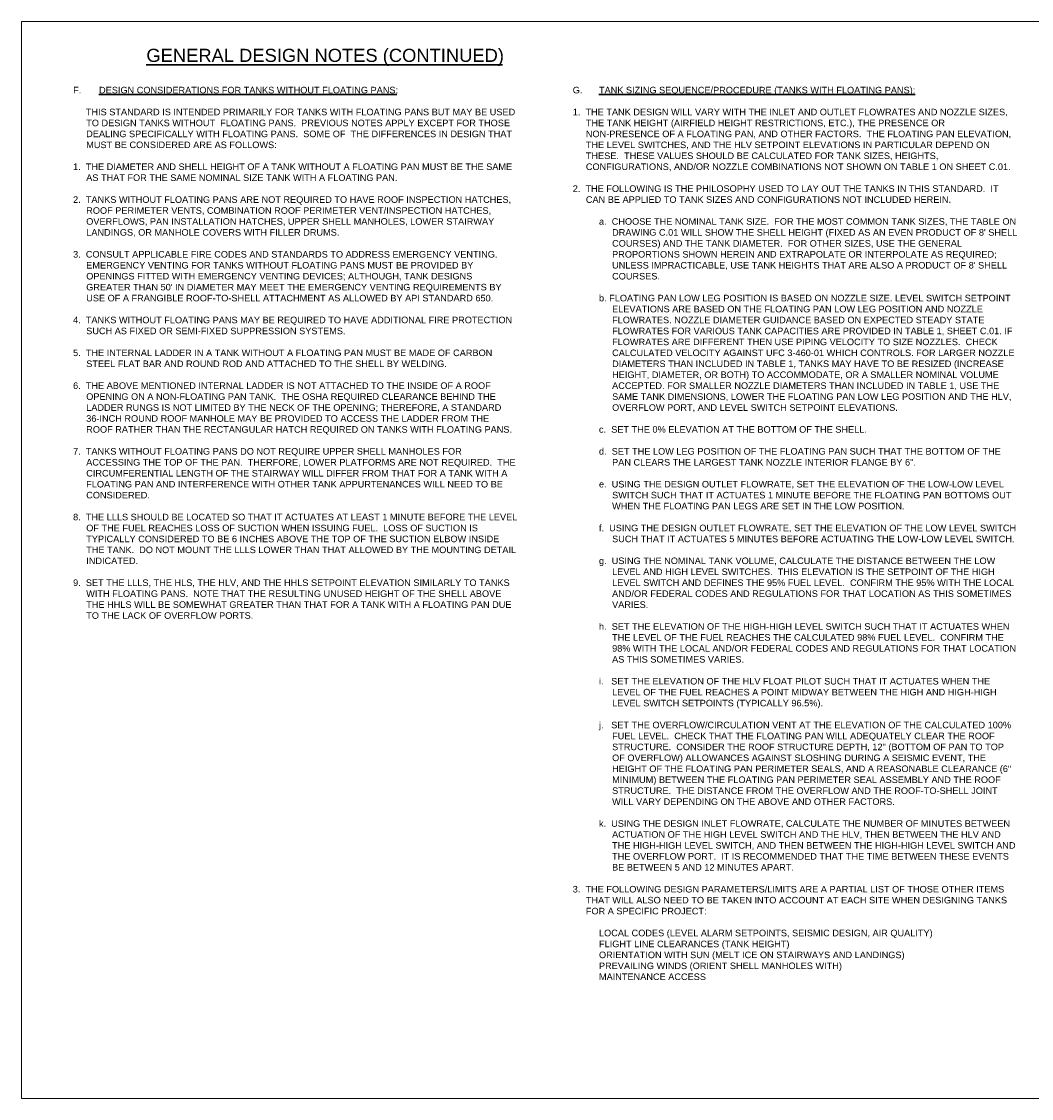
# Model space of a CAD drawing. Header units: inches. Extents: x 117.2 to 147.2, y 44.6 to 65.1.
import ezdxf

# ---------------------------------------------------------------- set-up
doc = ezdxf.new("R2010")
doc.units = ezdxf.units.IN
doc.header["$MEASUREMENT"] = 0
doc.layers.add('G-ANNO-NPLT', color=2, linetype='Continuous', lineweight=0, plot=False)
doc.layers.add('G-ANNO-TEXT', color=2, linetype='Continuous', lineweight=30)
doc.styles.add('AEC_AC_40Text-LeftTop_FullScale', font='arial.ttf', dxfattribs={"height": 0.125})
doc.styles.add("AEC_AC_41Text-LeftTop_6_1'", font='arial.ttf', dxfattribs={"height": 0.25})

msp = doc.modelspace()

# ---------------------------------------------------------------- linework, layer by layer
at = {"layer": 'G-ANNO-NPLT'}
msp.add_3dface([(117.228, 44.598), (117.228, 65.098), (147.228, 65.098), (147.228, 44.598)], dxfattribs=at)
at = {"layer": 'G-ANNO-TEXT'}
for p, q in [((119.6, 64.272), (126.39, 64.272)), ((118.7, 63.711), (124.375, 63.711)), ((128.224, 63.711), (134.247, 63.711))]:
    msp.add_line(p, q, dxfattribs=at)

# ---------------------------------------------------------------- texts
at = {"layer": 'G-ANNO-TEXT', "insert": (119.606, 64.579), "char_height": 0.25, "attachment_point": 1, "style": "AEC_AC_41Text-LeftTop_6_1'"}
msp.add_mtext('GENERAL DESIGN NOTES (CONTINUED)', dxfattribs=at)
at = {"layer": 'G-ANNO-TEXT', "char_height": 0.125, "width": 8.44865, "attachment_point": 1, "style": 'AEC_AC_40Text-LeftTop_FullScale'}
for s, insert in [("\\pxi-2,l2;F.       DESIGN CONSIDERATIONS FOR TANKS WITHOUT FLOATING PANS: \\P \\P     THIS STANDARD IS INTENDED PRIMARILY FOR TANKS WITH FLOATING PANS BUT MAY BE USED TO DESIGN TANKS WITHOUT  FLOATING PANS.  PREVIOUS NOTES APPLY EXCEPT FOR THOSE DEALING SPECIFICALLY WITH FLOATING PANS.  SOME OF  THE DIFFERENCES IN DESIGN THAT MUST BE CONSIDERED ARE AS FOLLOWS:   \\P\\P1.  THE DIAMETER AND SHELL HEIGHT OF A TANK WITHOUT A FLOATING PAN MUST BE THE SAME AS THAT FOR THE SAME NOMINAL SIZE TANK WITH A FLOATING PAN. \\P\\P2.  TANKS WITHOUT FLOATING PANS ARE NOT REQUIRED TO HAVE ROOF INSPECTION HATCHES, ROOF PERIMETER VENTS, COMBINATION ROOF PERIMETER VENT/INSPECTION HATCHES, OVERFLOWS, PAN INSTALLATION HATCHES, UPPER SHELL MANHOLES, LOWER STAIRWAY LANDINGS, OR MANHOLE COVERS WITH FILLER DRUMS. \\P\\P3.  CONSULT APPLICABLE FIRE CODES AND STANDARDS TO ADDRESS EMERGENCY VENTING.  EMERGENCY VENTING FOR TANKS WITHOUT FLOATING PANS MUST BE PROVIDED BY OPENINGS FITTED WITH EMERGENCY VENTING DEVICES; ALTHOUGH, TANK DESIGNS GREATER THAN 50' IN DIAMETER MAY MEET THE EMERGENCY VENTING REQUIREMENTS BY USE OF A FRANGIBLE ROOF-TO-SHELL ATTACHMENT AS ALLOWED BY API STANDARD 650. \\P\\P4.  TANKS WITHOUT FLOATING PANS MAY BE REQUIRED TO HAVE ADDITIONAL FIRE PROTECTION SUCH AS FIXED OR SEMI-FIXED SUPPRESSION SYSTEMS. \\P\\P5.  THE INTERNAL LADDER IN A TANK WITHOUT A FLOATING PAN MUST BE MADE OF CARBON STEEL FLAT BAR AND ROUND ROD AND ATTACHED TO THE SHELL BY WELDING. \\P\\P6.  THE ABOVE MENTIONED INTERNAL LADDER IS NOT ATTACHED TO THE INSIDE OF A ROOF OPENING ON A NON-FLOATING PAN TANK.  THE OSHA REQUIRED CLEARANCE BEHIND THE LADDER RUNGS IS NOT LIMITED BY THE NECK OF THE OPENING; THEREFORE, A STANDARD 36-INCH ROUND ROOF MANHOLE MAY BE PROVIDED TO ACCESS THE LADDER FROM THE ROOF RATHER THAN THE RECTANGULAR HATCH REQUIRED ON TANKS WITH FLOATING PANS. \\P\\P7.  TANKS WITHOUT FLOATING PANS DO NOT REQUIRE UPPER SHELL MANHOLES FOR ACCESSING THE TOP OF THE PAN.  THERFORE, LOWER PLATFORMS ARE NOT REQUIRED.  THE CIRCUMFERENTIAL LENGTH OF THE STAIRWAY WILL DIFFER FROM THAT FOR A TANK WITH A FLOATING PAN AND INTERFERENCE WITH OTHER TANK APPURTENANCES WILL NEED TO BE CONSIDERED.  \\P\\P8.  THE LLLS SHOULD BE LOCATED SO THAT IT ACTUATES AT LEAST 1 MINUTE BEFORE THE LEVEL OF THE FUEL REACHES LOSS OF SUCTION WHEN ISSUING FUEL.  LOSS OF SUCTION IS TYPICALLY CONSIDERED TO BE 6 INCHES ABOVE THE TOP OF THE SUCTION ELBOW INSIDE THE TANK.  DO NOT MOUNT THE LLLS LOWER THAN THAT ALLOWED BY THE MOUNTING DETAIL INDICATED. \\P\\P9.  SET THE LLLS, THE HLS, THE HLV, AND THE HHLS SETPOINT ELEVATION SIMILARLY TO TANKS WITH FLOATING PANS.  NOTE THAT THE RESULTING UNUSED HEIGHT OF THE SHELL ABOVE THE HHLS WILL BE SOMEWHAT GREATER THAN THAT FOR A TANK WITH A FLOATING PAN DUE TO THE LACK OF OVERFLOW PORTS. ", (118.21, 63.855)), ('G.^ITANK SIZING SEQUENCE/PROCEDURE (TANKS WITH FLOATING PANS):\\P\\P\\pxi-2,l2;1.  THE TANK DESIGN WILL VARY WITH THE INLET AND OUTLET FLOWRATES AND NOZZLE SIZES, THE TANK HEIGHT (AIRFIELD HEIGHT RESTRICTIONS, ETC.), THE PRESENCE OR NON-PRESENCE OF A FLOATING PAN, AND OTHER FACTORS.  THE FLOATING PAN ELEVATION, THE LEVEL SWITCHES, AND THE HLV SETPOINT ELEVATIONS IN PARTICULAR DEPEND ON THESE.  THESE VALUES SHOULD BE CALCULATED FOR TANK SIZES, HEIGHTS, CONFIGURATIONS, AND/OR NOZZLE COMBINATIONS NOT SHOWN ON TABLE 1 ON SHEET C.01. \\P\\P2.  THE FOLLOWING IS THE PHILOSOPHY USED TO LAY OUT THE TANKS IN THIS STANDARD.  IT CAN BE APPLIED TO TANK SIZES AND CONFIGURATIONS NOT INCLUDED HEREIN. \\P\\P\\pi-2,l6;a.  CHOOSE THE NOMINAL TANK SIZE.  FOR THE MOST COMMON TANK SIZES, THE TABLE ON DRAWING C.01 WILL SHOW THE SHELL HEIGHT (FIXED AS AN EVEN PRODUCT OF 8\' SHELL COURSES) AND THE TANK DIAMETER.  FOR OTHER SIZES, USE THE GENERAL PROPORTIONS SHOWN HEREIN AND EXTRAPOLATE OR INTERPOLATE AS REQUIRED; UNLESS IMPRACTICABLE, USE TANK HEIGHTS THAT ARE ALSO A PRODUCT OF 8\' SHELL COURSES.  \\P\\Pb. FLOATING PAN LOW LEG POSITION IS BASED ON NOZZLE SIZE. LEVEL SWITCH SETPOINT ELEVATIONS ARE BASED ON THE FLOATING PAN LOW LEG POSITION AND NOZZLE FLOWRATES. NOZZLE DIAMETER GUIDANCE BASED ON EXPECTED STEADY STATE FLOWRATES FOR VARIOUS TANK CAPACITIES ARE PROVIDED IN TABLE 1, SHEET C.01. IF FLOWRATES ARE DIFFERENT THEN USE PIPING VELOCITY TO SIZE NOZZLES.  CHECK CALCULATED VELOCITY AGAINST UFC 3-460-01 WHICH CONTROLS. FOR LARGER NOZZLE DIAMETERS THAN INCLUDED IN TABLE 1, TANKS MAY HAVE TO BE RESIZED (INCREASE HEIGHT, DIAMETER, OR BOTH) TO ACCOMMODATE, OR A SMALLER NOMINAL VOLUME ACCEPTED. FOR SMALLER NOZZLE DIAMETERS THAN INCLUDED IN TABLE 1, USE THE SAME TANK DIMENSIONS, LOWER THE FLOATING PAN LOW LEG POSITION AND THE HLV, OVERFLOW PORT, AND LEVEL SWITCH SETPOINT ELEVATIONS.\\P\\Pc.  SET THE 0% ELEVATION AT THE BOTTOM OF THE SHELL.\\P\\Pd.  SET THE LOW LEG POSITION OF THE FLOATING PAN SUCH THAT THE BOTTOM OF THE PAN CLEARS THE LARGEST TANK NOZZLE INTERIOR FLANGE BY 6".\\P\\Pe.  USING THE DESIGN OUTLET FLOWRATE, SET THE ELEVATION OF THE LOW-LOW LEVEL SWITCH SUCH THAT IT ACTUATES 1 MINUTE BEFORE THE FLOATING PAN BOTTOMS OUT WHEN THE FLOATING PAN LEGS ARE SET IN THE LOW POSITION.\\P\\Pf.  USING THE DESIGN OUTLET FLOWRATE, SET THE ELEVATION OF THE LOW LEVEL SWITCH SUCH THAT IT ACTUATES 5 MINUTES BEFORE ACTUATING THE LOW-LOW LEVEL SWITCH. \\P\\Pg.  USING THE NOMINAL TANK VOLUME, CALCULATE THE DISTANCE BETWEEN THE LOW LEVEL AND HIGH LEVEL SWITCHES.  THIS ELEVATION IS THE SETPOINT OF THE HIGH LEVEL SWITCH AND DEFINES THE 95% FUEL LEVEL.  CONFIRM THE 95% WITH THE LOCAL AND/OR FEDERAL CODES AND REGULATIONS FOR THAT LOCATION AS THIS SOMETIMES VARIES. \\P\\Ph.  SET THE ELEVATION OF THE HIGH-HIGH LEVEL SWITCH SUCH THAT IT ACTUATES WHEN THE LEVEL OF THE FUEL REACHES THE CALCULATED 98% FUEL LEVEL.  CONFIRM THE 98% WITH THE LOCAL AND/OR FEDERAL CODES AND REGULATIONS FOR THAT LOCATION AS THIS SOMETIMES VARIES.  \\P\\Pi.   SET THE ELEVATION OF THE HLV FLOAT PILOT SUCH THAT IT ACTUATES WHEN THE LEVEL OF THE FUEL REACHES A POINT MIDWAY BETWEEN THE HIGH AND HIGH-HIGH LEVEL SWITCH SETPOINTS (TYPICALLY 96.5%).  \\P\\Pj.   SET THE OVERFLOW/CIRCULATION VENT AT THE ELEVATION OF THE CALCULATED 100% FUEL LEVEL.  CHECK THAT THE FLOATING PAN WILL ADEQUATELY CLEAR THE ROOF STRUCTURE.  CONSIDER THE ROOF STRUCTURE DEPTH, 12" (BOTTOM OF PAN TO TOP OF OVERFLOW) ALLOWANCES AGAINST SLOSHING DURING A SEISMIC EVENT, THE HEIGHT OF THE FLOATING PAN PERIMETER SEALS, AND A REASONABLE CLEARANCE (6" MINIMUM) BETWEEN THE FLOATING PAN PERIMETER SEAL ASSEMBLY AND THE ROOF STRUCTURE.  THE DISTANCE FROM THE OVERFLOW AND THE ROOF-TO-SHELL JOINT WILL VARY DEPENDING ON THE ABOVE AND OTHER FACTORS. \\P\\Pk.  USING THE DESIGN INLET FLOWRATE, CALCULATE THE NUMBER OF MINUTES BETWEEN ACTUATION OF THE HIGH LEVEL SWITCH AND THE HLV, THEN BETWEEN THE HLV AND THE HIGH-HIGH LEVEL SWITCH, AND THEN BETWEEN THE HIGH-HIGH LEVEL SWITCH AND THE OVERFLOW PORT.  IT IS RECOMMENDED THAT THE TIME BETWEEN THESE EVENTS BE BETWEEN 5 AND 12 MINUTES APART.\\P\\P\\pl2;3.  THE FOLLOWING DESIGN PARAMETERS/LIMITS ARE A PARTIAL LIST OF THOSE OTHER ITEMS THAT WILL ALSO NEED TO BE TAKEN INTO ACCOUNT AT EACH SITE WHEN DESIGNING TANKS FOR A SPECIFIC PROJECT:\\P\\P\\pi-6,l6;^ILOCAL CODES (LEVEL ALARM SETPOINTS, SEISMIC DESIGN, AIR QUALITY)\\P^IFLIGHT LINE CLEARANCES (TANK HEIGHT)\\P^IORIENTATION WITH SUN (MELT ICE ON STAIRWAYS AND LANDINGS)\\P^IPREVAILING WINDS (ORIENT SHELL MANHOLES WITH)\\P^IMAINTENANCE ACCESS', (127.726, 63.855))]:
    msp.add_mtext(s, dxfattribs=dict(at, insert=insert))

doc.saveas('drawing.dxf')
